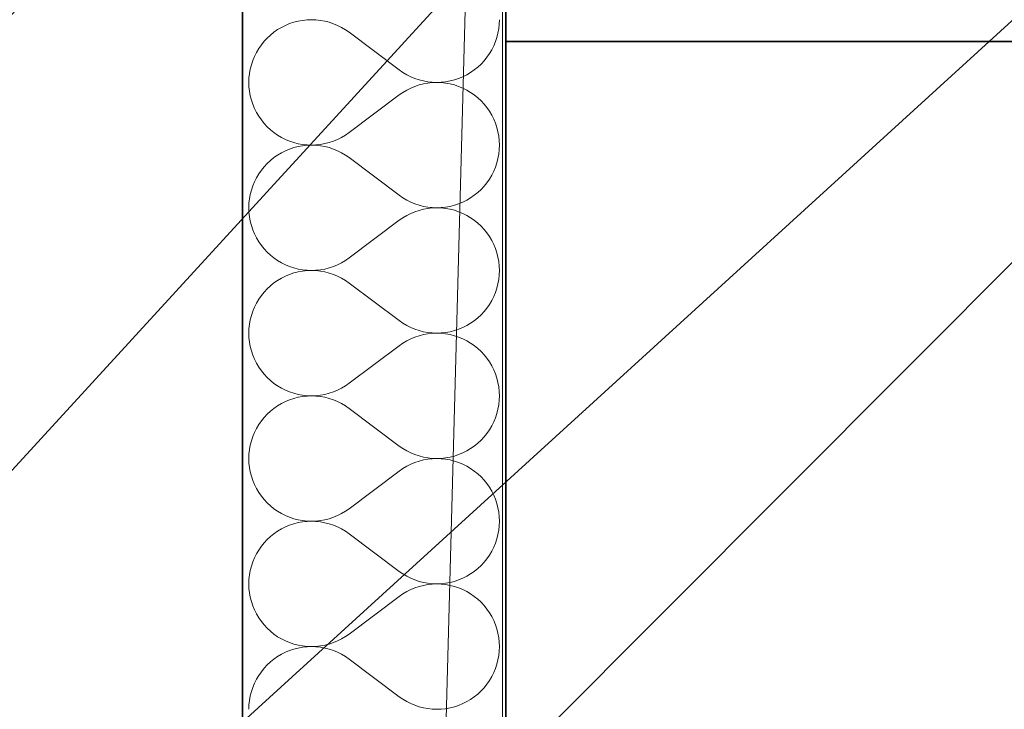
# Model space of a CAD drawing. Header units: millimetres. Extents: x -8078 to 241103, y -4319 to 602442.
# Tile 120 of 148: x 80035 to 80633, y 286162 to 286581. Entities that reach past the tile are written whole.
import ezdxf

# ---------------------------------------------------------------- set-up
doc = ezdxf.new("R2010")
doc.units = ezdxf.units.MM
doc.header["$MEASUREMENT"] = 0
for name, color, linetype in [('#podkład', 252, 'Continuous'), ('- A - ocieplenie', 7, 'Continuous'), ('FLUID-N6-150-NUM', 7, 'Continuous'), ('Konstrukcja - Stropy', 7, 'Continuous'), ('Konstrukcja - Ściany zewnętrzne', 7, 'Continuous')]:
    doc.layers.add(name, color=color, linetype=linetype)
doc.styles.add('FDBES', font='simplex.shx')
doc.dimstyles.new('FDBES', dxfattribs={"dimscale": 50, "dimtxt": 4, "dimasz": 2.5, "dimexe": 0.8, "dimexo": 2, "dimgap": 1, "dimtad": 1, "dimdsep": 46, "dimtxsty": 'FDBES', "dimcen": 2.5, "dimclrd": 4, "dimclre": 5, "dimadec": 0, "dimazin": 0, "dimtfac": 1, "dimtmove": 0, "dimatfit": 3, "dimfxl": 1, "dimarcsym": 0})

# ---------------------------------------------------------------- blocks, each defined once
blk = doc.blocks.new('UHYGFFFF')
at = {"layer": '- A - ocieplenie', "color": 252, "linetype": 'Continuous', "lineweight": 35, "ltscale": 100}
for p, q in [((19777.48, 387506.86), (19777.48, 382744.35)), ((19937.48, 382893.65), (19937.48, 387506.86))]:
    blk.add_line(p, q, dxfattribs=at)
at = {"layer": '- A - ocieplenie', "color": 252, "linetype": 'Continuous', "lineweight": 13, "ltscale": 100}
for p, q in [((19801.14, 387095.44), (19798.8, 387094.06)), ((19803.57, 387096.66), (19801.14, 387095.44)), ((19806.09, 387097.7), (19803.57, 387096.66)), ((19808.67, 387098.56), (19806.09, 387097.7)), ((19811.3, 387099.23), (19808.67, 387098.56)), ((19813.98, 387099.71), (19811.3, 387099.23)), ((19816.69, 387100), (19813.98, 387099.71)), ((19819.41, 387100.1), (19816.69, 387100)), ((19822.12, 387100), (19819.41, 387100.1)), ((19824.83, 387099.7), (19822.12, 387100)), ((19827.51, 387099.22), (19824.83, 387099.7)), ((19830.14, 387098.54), (19827.51, 387099.22)), ((19832.72, 387097.68), (19830.14, 387098.54)), ((19835.24, 387096.64), (19832.72, 387097.68)), ((19837.67, 387095.42), (19835.24, 387096.64)), ((19840.01, 387094.03), (19837.67, 387095.42)), ((19932.8, 387092), (19933.28, 387094.67)), ((19933.28, 387094.67), (19933.57, 387097.38)), ((19933.57, 387097.38), (19933.67, 387100.1)), ((19792.45, 387088.95), (19790.6, 387086.96)), ((19794.44, 387090.8), (19792.45, 387088.95)), ((19796.56, 387092.51), (19794.44, 387090.8)), ((19798.8, 387094.06), (19796.56, 387092.51)), ((19842.24, 387092.48), (19840.01, 387094.03)), ((19872.71, 387069.62), (19842.24, 387092.48)), ((19931.26, 387086.78), (19932.12, 387089.36)), ((19932.12, 387089.36), (19932.8, 387092)), ((19787.34, 387082.6), (19785.95, 387080.26)), ((19788.89, 387084.84), (19787.34, 387082.6)), ((19790.6, 387086.96), (19788.89, 387084.84)), ((19929, 387081.83), (19930.22, 387084.26)), ((19930.22, 387084.26), (19931.26, 387086.78)), ((19784.73, 387077.83), (19783.69, 387075.32)), ((19785.95, 387080.26), (19784.73, 387077.83)), ((19924.36, 387075.14), (19926.06, 387077.26)), ((19926.06, 387077.26), (19927.61, 387079.49)), ((19927.61, 387079.49), (19929, 387081.83)), ((19782.83, 387072.74), (19782.16, 387070.1)), ((19783.69, 387075.32), (19782.83, 387072.74)), ((19918.39, 387069.59), (19920.51, 387071.3)), ((19920.51, 387071.3), (19922.5, 387073.15)), ((19922.5, 387073.15), (19924.36, 387075.14)), ((19781.38, 387064.72), (19781.29, 387062)), ((19781.67, 387067.42), (19781.38, 387064.72)), ((19782.16, 387070.1), (19781.67, 387067.42)), ((19872.71, 387069.62), (19874.95, 387068.07)), ((19874.95, 387068.07), (19877.29, 387066.68)), ((19877.29, 387066.68), (19879.72, 387065.46)), ((19879.72, 387065.46), (19882.23, 387064.41)), ((19908.87, 387064.4), (19911.38, 387065.44)), ((19911.38, 387065.44), (19913.81, 387066.65)), ((19913.81, 387066.65), (19916.15, 387068.04)), ((19916.15, 387068.04), (19918.39, 387069.59)), ((19781.29, 387062), (19781.38, 387059.28)), ((19781.38, 387059.28), (19781.67, 387056.58)), ((19882.23, 387059.59), (19879.72, 387058.55)), ((19882.23, 387064.41), (19884.81, 387063.55)), ((19884.81, 387060.45), (19882.23, 387059.59)), ((19884.81, 387063.55), (19887.45, 387062.88)), ((19887.45, 387061.12), (19884.81, 387060.45)), ((19887.45, 387062.88), (19890.12, 387062.39)), ((19890.12, 387061.61), (19887.45, 387061.12)), ((19890.12, 387062.39), (19892.83, 387062.1)), ((19892.83, 387061.9), (19890.12, 387061.61)), ((19892.83, 387062.1), (19895.55, 387062)), ((19895.55, 387062), (19892.83, 387061.9)), ((19895.55, 387062), (19898.27, 387062.1)), ((19898.27, 387061.91), (19895.55, 387062)), ((19898.27, 387062.1), (19900.97, 387062.39)), ((19900.97, 387061.62), (19898.27, 387061.91)), ((19900.97, 387062.39), (19903.65, 387062.87)), ((19903.65, 387061.13), (19900.97, 387061.62)), ((19903.65, 387062.87), (19906.29, 387063.54)), ((19906.29, 387060.46), (19903.65, 387061.13)), ((19906.29, 387063.54), (19908.87, 387064.4)), ((19908.87, 387059.61), (19906.29, 387060.46)), ((19911.38, 387058.57), (19908.87, 387059.61)), ((19781.67, 387056.58), (19782.16, 387053.9)), ((19782.16, 387053.9), (19782.83, 387051.26)), ((19872.71, 387054.38), (19842.24, 387031.52)), ((19874.95, 387055.94), (19872.71, 387054.38)), ((19877.29, 387057.33), (19874.95, 387055.94)), ((19879.72, 387058.55), (19877.29, 387057.33)), ((19913.81, 387057.35), (19911.38, 387058.57)), ((19916.15, 387055.96), (19913.81, 387057.35)), ((19918.39, 387054.41), (19916.15, 387055.96)), ((19920.51, 387052.7), (19918.39, 387054.41)), ((19922.5, 387050.85), (19920.51, 387052.7)), ((19782.83, 387051.26), (19783.69, 387048.68)), ((19783.69, 387048.68), (19784.73, 387046.17)), ((19924.36, 387048.86), (19922.5, 387050.85)), ((19926.06, 387046.74), (19924.36, 387048.86)), ((19927.61, 387044.51), (19926.06, 387046.74)), ((19784.73, 387046.17), (19785.95, 387043.74)), ((19785.95, 387043.74), (19787.34, 387041.4)), ((19787.34, 387041.4), (19788.89, 387039.16)), ((19929, 387042.17), (19927.61, 387044.51)), ((19930.22, 387039.74), (19929, 387042.17)), ((19788.89, 387039.16), (19790.6, 387037.05)), ((19790.6, 387037.05), (19792.45, 387035.05)), ((19792.45, 387035.05), (19794.44, 387033.2)), ((19931.26, 387037.22), (19930.22, 387039.74)), ((19932.12, 387034.64), (19931.26, 387037.22)), ((19794.44, 387033.2), (19796.56, 387031.5)), ((19796.56, 387031.5), (19798.8, 387029.94)), ((19798.8, 387029.94), (19801.14, 387028.56)), ((19837.67, 387028.58), (19840.01, 387029.97)), ((19840.01, 387029.97), (19842.24, 387031.52)), ((19932.8, 387032.01), (19932.12, 387034.64)), ((19933.28, 387029.33), (19932.8, 387032.01)), ((19933.57, 387026.62), (19933.28, 387029.33)), ((19801.14, 387028.56), (19803.57, 387027.34)), ((19803.57, 387027.34), (19806.09, 387026.3)), ((19806.09, 387026.3), (19808.67, 387025.44)), ((19808.67, 387025.44), (19811.3, 387024.77)), ((19811.3, 387023.04), (19808.67, 387022.37)), ((19811.3, 387024.77), (19813.98, 387024.29)), ((19813.98, 387023.52), (19811.3, 387023.04)), ((19813.98, 387024.29), (19816.69, 387024)), ((19816.69, 387023.81), (19813.98, 387023.52)), ((19816.69, 387024), (19819.41, 387023.91)), ((19819.41, 387023.91), (19816.69, 387023.81)), ((19819.41, 387023.91), (19822.12, 387024)), ((19822.12, 387023.81), (19819.41, 387023.91)), ((19822.12, 387024), (19824.83, 387024.3)), ((19824.83, 387023.51), (19822.12, 387023.81)), ((19824.83, 387024.3), (19827.51, 387024.78)), ((19827.51, 387023.03), (19824.83, 387023.51)), ((19827.51, 387024.78), (19830.14, 387025.46)), ((19830.14, 387022.35), (19827.51, 387023.03)), ((19830.14, 387025.46), (19832.72, 387026.32)), ((19832.72, 387026.32), (19835.24, 387027.36)), ((19835.24, 387027.36), (19837.67, 387028.58)), ((19933.67, 387023.91), (19933.57, 387026.62)), ((19933.57, 387021.19), (19933.67, 387023.91)), ((19798.8, 387017.87), (19796.56, 387016.32)), ((19801.14, 387019.25), (19798.8, 387017.87)), ((19803.57, 387020.47), (19801.14, 387019.25)), ((19806.09, 387021.51), (19803.57, 387020.47)), ((19808.67, 387022.37), (19806.09, 387021.51)), ((19832.72, 387021.49), (19830.14, 387022.35)), ((19835.24, 387020.45), (19832.72, 387021.49)), ((19837.67, 387019.23), (19835.24, 387020.45)), ((19840.01, 387017.84), (19837.67, 387019.23)), ((19842.24, 387016.29), (19840.01, 387017.84)), ((19932.8, 387015.8), (19933.28, 387018.48)), ((19933.28, 387018.48), (19933.57, 387021.19)), ((19790.6, 387010.77), (19788.89, 387008.65)), ((19792.45, 387012.76), (19790.6, 387010.77)), ((19794.44, 387014.61), (19792.45, 387012.76)), ((19796.56, 387016.32), (19794.44, 387014.61)), ((19872.71, 386993.43), (19842.24, 387016.29)), ((19931.26, 387010.59), (19932.12, 387013.17)), ((19932.12, 387013.17), (19932.8, 387015.8)), ((19787.34, 387006.41), (19785.95, 387004.07)), ((19788.89, 387008.65), (19787.34, 387006.41)), ((19927.61, 387003.3), (19929, 387005.64)), ((19929, 387005.64), (19930.22, 387008.07)), ((19930.22, 387008.07), (19931.26, 387010.59)), ((19783.69, 386999.13), (19782.83, 386996.55)), ((19784.73, 387001.64), (19783.69, 386999.13)), ((19785.95, 387004.07), (19784.73, 387001.64)), ((19922.5, 386996.96), (19924.36, 386998.95)), ((19924.36, 386998.95), (19926.06, 387001.07)), ((19926.06, 387001.07), (19927.61, 387003.3)), ((19782.16, 386993.91), (19781.67, 386991.23)), ((19782.83, 386996.55), (19782.16, 386993.91)), ((19872.71, 386993.43), (19874.95, 386991.88)), ((19916.15, 386991.85), (19918.39, 386993.4)), ((19918.39, 386993.4), (19920.51, 386995.11)), ((19920.51, 386995.11), (19922.5, 386996.96)), ((19781.38, 386988.53), (19781.29, 386985.81)), ((19781.67, 386991.23), (19781.38, 386988.53)), ((19874.95, 386991.88), (19877.29, 386990.49)), ((19877.29, 386990.49), (19879.72, 386989.27)), ((19879.72, 386989.27), (19882.23, 386988.22)), ((19882.23, 386988.22), (19884.81, 386987.36)), ((19884.81, 386987.36), (19887.45, 386986.69)), ((19903.65, 386986.68), (19906.29, 386987.35)), ((19906.29, 386987.35), (19908.87, 386988.21)), ((19908.87, 386988.21), (19911.38, 386989.25)), ((19911.38, 386989.25), (19913.81, 386990.46)), ((19913.81, 386990.46), (19916.15, 386991.85)), ((19781.29, 386985.81), (19781.38, 386983.09)), ((19781.38, 386983.09), (19781.67, 386980.39)), ((19877.29, 386981.14), (19874.95, 386979.74)), ((19879.72, 386982.35), (19877.29, 386981.14)), ((19882.23, 386983.4), (19879.72, 386982.35)), ((19884.81, 386984.26), (19882.23, 386983.4)), ((19887.45, 386984.93), (19884.81, 386984.26)), ((19887.45, 386986.69), (19890.12, 386986.2)), ((19890.12, 386985.42), (19887.45, 386984.93)), ((19890.12, 386986.2), (19892.83, 386985.91)), ((19892.83, 386985.71), (19890.12, 386985.42)), ((19892.83, 386985.91), (19895.55, 386985.81)), ((19895.55, 386985.81), (19892.83, 386985.71)), ((19895.55, 386985.81), (19898.27, 386985.91)), ((19898.27, 386985.72), (19895.55, 386985.81)), ((19898.27, 386985.91), (19900.97, 386986.2)), ((19900.97, 386985.43), (19898.27, 386985.72)), ((19900.97, 386986.2), (19903.65, 386986.68)), ((19903.65, 386984.94), (19900.97, 386985.43)), ((19906.29, 386984.27), (19903.65, 386984.94)), ((19908.87, 386983.42), (19906.29, 386984.27)), ((19911.38, 386982.38), (19908.87, 386983.42)), ((19913.81, 386981.16), (19911.38, 386982.38)), ((19916.15, 386979.77), (19913.81, 386981.16)), ((19781.67, 386980.39), (19782.16, 386977.71)), ((19782.16, 386977.71), (19782.83, 386975.07)), ((19782.83, 386975.07), (19783.69, 386972.49)), ((19872.71, 386978.19), (19842.24, 386955.33)), ((19874.95, 386979.74), (19872.71, 386978.19)), ((19918.39, 386978.22), (19916.15, 386979.77)), ((19920.51, 386976.51), (19918.39, 386978.22)), ((19922.5, 386974.66), (19920.51, 386976.51)), ((19783.69, 386972.49), (19784.73, 386969.98)), ((19784.73, 386969.98), (19785.95, 386967.55)), ((19924.36, 386972.67), (19922.5, 386974.66)), ((19926.06, 386970.55), (19924.36, 386972.67)), ((19927.61, 386968.32), (19926.06, 386970.55)), ((19785.95, 386967.55), (19787.34, 386965.21)), ((19787.34, 386965.21), (19788.89, 386962.97)), ((19788.89, 386962.97), (19790.6, 386960.85)), ((19929, 386965.98), (19927.61, 386968.32)), ((19930.22, 386963.55), (19929, 386965.98)), ((19931.26, 386961.03), (19930.22, 386963.55)), ((19790.6, 386960.85), (19792.45, 386958.86)), ((19792.45, 386958.86), (19794.44, 386957.01)), ((19794.44, 386957.01), (19796.56, 386955.3)), ((19932.12, 386958.45), (19931.26, 386961.03)), ((19932.8, 386955.82), (19932.12, 386958.45)), ((19796.56, 386955.3), (19798.8, 386953.75)), ((19798.8, 386953.75), (19801.14, 386952.37)), ((19801.14, 386952.37), (19803.57, 386951.15)), ((19803.57, 386951.15), (19806.09, 386950.11)), ((19832.72, 386950.13), (19835.24, 386951.17)), ((19835.24, 386951.17), (19837.67, 386952.39)), ((19837.67, 386952.39), (19840.01, 386953.78)), ((19840.01, 386953.78), (19842.24, 386955.33)), ((19933.28, 386953.14), (19932.8, 386955.82)), ((19933.57, 386950.43), (19933.28, 386953.14)), ((19806.09, 386945.32), (19803.57, 386944.28)), ((19806.09, 386950.11), (19808.67, 386949.25)), ((19808.67, 386946.18), (19806.09, 386945.32)), ((19808.67, 386949.25), (19811.3, 386948.58)), ((19811.3, 386946.85), (19808.67, 386946.18)), ((19811.3, 386948.58), (19813.98, 386948.1)), ((19813.98, 386947.33), (19811.3, 386946.85)), ((19813.98, 386948.1), (19816.69, 386947.81)), ((19816.69, 386947.62), (19813.98, 386947.33)), ((19816.69, 386947.81), (19819.41, 386947.72)), ((19819.41, 386947.72), (19816.69, 386947.62)), ((19819.41, 386947.72), (19822.12, 386947.81)), ((19822.12, 386947.62), (19819.41, 386947.72)), ((19822.12, 386947.81), (19824.83, 386948.11)), ((19824.83, 386947.32), (19822.12, 386947.62)), ((19824.83, 386948.11), (19827.51, 386948.59)), ((19827.51, 386946.84), (19824.83, 386947.32)), ((19827.51, 386948.59), (19830.14, 386949.27)), ((19830.14, 386946.16), (19827.51, 386946.84)), ((19830.14, 386949.27), (19832.72, 386950.13)), ((19832.72, 386945.3), (19830.14, 386946.16)), ((19835.24, 386944.26), (19832.72, 386945.3)), ((19933.28, 386942.29), (19933.57, 386945)), ((19933.67, 386947.72), (19933.57, 386950.43)), ((19933.57, 386945), (19933.67, 386947.72)), ((19796.56, 386940.13), (19794.44, 386938.42)), ((19798.8, 386941.68), (19796.56, 386940.13)), ((19801.14, 386943.06), (19798.8, 386941.68)), ((19803.57, 386944.28), (19801.14, 386943.06)), ((19837.67, 386943.04), (19835.24, 386944.26)), ((19840.01, 386941.65), (19837.67, 386943.04)), ((19842.24, 386940.1), (19840.01, 386941.65)), ((19872.71, 386917.24), (19842.24, 386940.1)), ((19932.12, 386936.98), (19932.8, 386939.61)), ((19932.8, 386939.61), (19933.28, 386942.29)), ((19790.6, 386934.58), (19788.89, 386932.46)), ((19792.45, 386936.57), (19790.6, 386934.58)), ((19794.44, 386938.42), (19792.45, 386936.57)), ((19930.22, 386931.88), (19931.26, 386934.4)), ((19931.26, 386934.4), (19932.12, 386936.98)), ((19785.95, 386927.88), (19784.73, 386925.45)), ((19787.34, 386930.22), (19785.95, 386927.88)), ((19788.89, 386932.46), (19787.34, 386930.22)), ((19926.06, 386924.88), (19927.61, 386927.11)), ((19927.61, 386927.11), (19929, 386929.45)), ((19929, 386929.45), (19930.22, 386931.88)), ((19783.69, 386922.94), (19782.83, 386920.36)), ((19784.73, 386925.45), (19783.69, 386922.94)), ((19922.5, 386920.77), (19924.36, 386922.76)), ((19924.36, 386922.76), (19926.06, 386924.88)), ((19781.67, 386915.04), (19781.38, 386912.34)), ((19782.16, 386917.72), (19781.67, 386915.04)), ((19782.83, 386920.36), (19782.16, 386917.72)), ((19872.71, 386917.24), (19874.95, 386915.69)), ((19874.95, 386915.69), (19877.29, 386914.3)), ((19913.81, 386914.27), (19916.15, 386915.66)), ((19916.15, 386915.66), (19918.39, 386917.21)), ((19918.39, 386917.21), (19920.51, 386918.92)), ((19920.51, 386918.92), (19922.5, 386920.77)), ((19781.38, 386912.34), (19781.29, 386909.62)), ((19781.29, 386909.62), (19781.38, 386906.9)), ((19877.29, 386914.3), (19879.72, 386913.08)), ((19879.72, 386913.08), (19882.23, 386912.03)), ((19882.23, 386912.03), (19884.81, 386911.17)), ((19884.81, 386911.17), (19887.45, 386910.5)), ((19887.45, 386910.5), (19890.12, 386910.01)), ((19890.12, 386909.23), (19887.45, 386908.74)), ((19890.12, 386910.01), (19892.83, 386909.72)), ((19892.83, 386909.52), (19890.12, 386909.23)), ((19892.83, 386909.72), (19895.55, 386909.62)), ((19895.55, 386909.62), (19892.83, 386909.52)), ((19895.55, 386909.62), (19898.27, 386909.72)), ((19898.27, 386909.52), (19895.55, 386909.62)), ((19898.27, 386909.72), (19900.97, 386910)), ((19900.97, 386909.24), (19898.27, 386909.52)), ((19900.97, 386910), (19903.65, 386910.49)), ((19903.65, 386908.75), (19900.97, 386909.24)), ((19903.65, 386910.49), (19906.29, 386911.16)), ((19906.29, 386911.16), (19908.87, 386912.02)), ((19908.87, 386912.02), (19911.38, 386913.06)), ((19911.38, 386913.06), (19913.81, 386914.27)), ((19781.38, 386906.9), (19781.67, 386904.2)), ((19781.67, 386904.2), (19782.16, 386901.52)), ((19874.95, 386903.55), (19872.71, 386902)), ((19877.29, 386904.94), (19874.95, 386903.55)), ((19879.72, 386906.16), (19877.29, 386904.94)), ((19882.23, 386907.21), (19879.72, 386906.16)), ((19884.81, 386908.07), (19882.23, 386907.21)), ((19887.45, 386908.74), (19884.81, 386908.07)), ((19906.29, 386908.08), (19903.65, 386908.75)), ((19908.87, 386907.22), (19906.29, 386908.08)), ((19911.38, 386906.18), (19908.87, 386907.22)), ((19913.81, 386904.97), (19911.38, 386906.18)), ((19916.15, 386903.58), (19913.81, 386904.97)), ((19918.39, 386902.03), (19916.15, 386903.58)), ((19782.16, 386901.52), (19782.83, 386898.88)), ((19782.83, 386898.88), (19783.69, 386896.3)), ((19872.71, 386902), (19842.24, 386879.14)), ((19920.51, 386900.32), (19918.39, 386902.03)), ((19922.5, 386898.47), (19920.51, 386900.32)), ((19924.36, 386896.48), (19922.5, 386898.47)), ((19783.69, 386896.3), (19784.73, 386893.79)), ((19784.73, 386893.79), (19785.95, 386891.36)), ((19785.95, 386891.36), (19787.34, 386889.02)), ((19926.06, 386894.36), (19924.36, 386896.48)), ((19927.61, 386892.13), (19926.06, 386894.36)), ((19929, 386889.79), (19927.61, 386892.13)), ((19787.34, 386889.02), (19788.89, 386886.78)), ((19788.89, 386886.78), (19790.6, 386884.66)), ((19930.22, 386887.36), (19929, 386889.79)), ((19931.26, 386884.84), (19930.22, 386887.36)), ((19790.6, 386884.66), (19792.45, 386882.67)), ((19792.45, 386882.67), (19794.44, 386880.82)), ((19794.44, 386880.82), (19796.56, 386879.11)), ((19796.56, 386879.11), (19798.8, 386877.56)), ((19840.01, 386877.59), (19842.24, 386879.14)), ((19932.12, 386882.26), (19931.26, 386884.84)), ((19932.8, 386879.63), (19932.12, 386882.26)), ((19933.28, 386876.95), (19932.8, 386879.63)), ((19798.8, 386877.56), (19801.14, 386876.18)), ((19801.14, 386876.18), (19803.57, 386874.96)), ((19803.57, 386874.96), (19806.09, 386873.92)), ((19806.09, 386873.92), (19808.67, 386873.06)), ((19808.67, 386873.06), (19811.3, 386872.39)), ((19827.51, 386872.4), (19830.14, 386873.08)), ((19830.14, 386873.08), (19832.72, 386873.94)), ((19832.72, 386873.94), (19835.24, 386874.98)), ((19835.24, 386874.98), (19837.67, 386876.2)), ((19837.67, 386876.2), (19840.01, 386877.59)), ((19933.57, 386874.24), (19933.28, 386876.95)), ((19933.67, 386871.52), (19933.57, 386874.24)), ((19803.57, 386868.09), (19801.14, 386866.87)), ((19806.09, 386869.13), (19803.57, 386868.09)), ((19808.67, 386869.99), (19806.09, 386869.13)), ((19811.3, 386870.66), (19808.67, 386869.99)), ((19811.3, 386872.39), (19813.98, 386871.91)), ((19813.98, 386871.14), (19811.3, 386870.66)), ((19813.98, 386871.91), (19816.69, 386871.62)), ((19816.69, 386871.43), (19813.98, 386871.14)), ((19816.69, 386871.62), (19819.41, 386871.52)), ((19819.41, 386871.52), (19816.69, 386871.43)), ((19819.41, 386871.52), (19822.12, 386871.62)), ((19822.12, 386871.43), (19819.41, 386871.52)), ((19822.12, 386871.62), (19824.83, 386871.92)), ((19824.83, 386871.13), (19822.12, 386871.43)), ((19824.83, 386871.92), (19827.51, 386872.4)), ((19827.51, 386870.65), (19824.83, 386871.13)), ((19830.14, 386869.97), (19827.51, 386870.65)), ((19832.72, 386869.11), (19830.14, 386869.97)), ((19835.24, 386868.07), (19832.72, 386869.11)), ((19837.67, 386866.85), (19835.24, 386868.07)), ((19933.28, 386866.1), (19933.57, 386868.81)), ((19933.57, 386868.81), (19933.67, 386871.52)), ((19794.44, 386862.23), (19792.45, 386860.38)), ((19796.56, 386863.93), (19794.44, 386862.23)), ((19798.8, 386865.49), (19796.56, 386863.93)), ((19801.14, 386866.87), (19798.8, 386865.49)), ((19840.01, 386865.46), (19837.67, 386866.85)), ((19842.24, 386863.91), (19840.01, 386865.46)), ((19872.71, 386841.05), (19842.24, 386863.91)), ((19932.12, 386860.79), (19932.8, 386863.42)), ((19932.8, 386863.42), (19933.28, 386866.1)), ((19788.89, 386856.27), (19787.34, 386854.03)), ((19790.6, 386858.38), (19788.89, 386856.27)), ((19792.45, 386860.38), (19790.6, 386858.38)), ((19929, 386853.26), (19930.22, 386855.69)), ((19930.22, 386855.69), (19931.26, 386858.21)), ((19931.26, 386858.21), (19932.12, 386860.79)), ((19784.73, 386849.26), (19783.69, 386846.75)), ((19785.95, 386851.69), (19784.73, 386849.26)), ((19787.34, 386854.03), (19785.95, 386851.69)), ((19926.06, 386848.69), (19927.61, 386850.92)), ((19927.61, 386850.92), (19929, 386853.26)), ((19782.83, 386844.17), (19782.16, 386841.53)), ((19783.69, 386846.75), (19782.83, 386844.17)), ((19920.51, 386842.73), (19922.5, 386844.58)), ((19922.5, 386844.58), (19924.36, 386846.57)), ((19924.36, 386846.57), (19926.06, 386848.69)), ((19781.67, 386838.85), (19781.38, 386836.15)), ((19782.16, 386841.53), (19781.67, 386838.85)), ((19872.71, 386841.05), (19874.95, 386839.49)), ((19874.95, 386839.49), (19877.29, 386838.1)), ((19877.29, 386838.1), (19879.72, 386836.88)), ((19911.38, 386836.86), (19913.81, 386838.08)), ((19913.81, 386838.08), (19916.15, 386839.47)), ((19916.15, 386839.47), (19918.39, 386841.02)), ((19918.39, 386841.02), (19920.51, 386842.73)), ((19781.38, 386836.15), (19781.29, 386833.43)), ((19781.29, 386833.43), (19781.38, 386830.71)), ((19879.72, 386836.88), (19882.23, 386835.84)), ((19882.23, 386835.84), (19884.81, 386834.98)), ((19884.81, 386831.88), (19882.23, 386831.02)), ((19884.81, 386834.98), (19887.45, 386834.31)), ((19887.45, 386832.55), (19884.81, 386831.88)), ((19887.45, 386834.31), (19890.12, 386833.82)), ((19890.12, 386833.04), (19887.45, 386832.55)), ((19890.12, 386833.82), (19892.83, 386833.53)), ((19892.83, 386833.33), (19890.12, 386833.04)), ((19892.83, 386833.53), (19895.55, 386833.43)), ((19895.55, 386833.43), (19892.83, 386833.33)), ((19895.55, 386833.43), (19898.27, 386833.52)), ((19898.27, 386833.33), (19895.55, 386833.43)), ((19898.27, 386833.52), (19900.97, 386833.81)), ((19900.97, 386833.04), (19898.27, 386833.33)), ((19900.97, 386833.81), (19903.65, 386834.3)), ((19903.65, 386832.56), (19900.97, 386833.04)), ((19903.65, 386834.3), (19906.29, 386834.97)), ((19906.29, 386831.89), (19903.65, 386832.56)), ((19906.29, 386834.97), (19908.87, 386835.82)), ((19908.87, 386831.03), (19906.29, 386831.89)), ((19908.87, 386835.82), (19911.38, 386836.86)), ((19781.38, 386830.71), (19781.67, 386828.01)), ((19781.67, 386828.01), (19782.16, 386825.33)), ((19782.16, 386825.33), (19782.83, 386822.69)), ((19872.71, 386825.81), (19842.24, 386802.95)), ((19874.95, 386827.36), (19872.71, 386825.81)), ((19877.29, 386828.75), (19874.95, 386827.36)), ((19879.72, 386829.97), (19877.29, 386828.75)), ((19882.23, 386831.02), (19879.72, 386829.97)), ((19911.38, 386829.99), (19908.87, 386831.03)), ((19913.81, 386828.78), (19911.38, 386829.99)), ((19916.15, 386827.39), (19913.81, 386828.78)), ((19918.39, 386825.84), (19916.15, 386827.39)), ((19920.51, 386824.13), (19918.39, 386825.84)), ((19782.83, 386822.69), (19783.69, 386820.11)), ((19783.69, 386820.11), (19784.73, 386817.6)), ((19922.5, 386822.28), (19920.51, 386824.13)), ((19924.36, 386820.29), (19922.5, 386822.28)), ((19926.06, 386818.17), (19924.36, 386820.29)), ((19784.73, 386817.6), (19785.95, 386815.17)), ((19785.95, 386815.17), (19787.34, 386812.83)), ((19927.61, 386815.94), (19926.06, 386818.17)), ((19929, 386813.6), (19927.61, 386815.94)), ((19930.22, 386811.17), (19929, 386813.6)), ((19787.34, 386812.83), (19788.89, 386810.59)), ((19788.89, 386810.59), (19790.6, 386808.47)), ((19790.6, 386808.47), (19792.45, 386806.48)), ((19931.26, 386808.65), (19930.22, 386811.17)), ((19932.12, 386806.07), (19931.26, 386808.65)), ((19792.45, 386806.48), (19794.44, 386804.63)), ((19794.44, 386804.63), (19796.56, 386802.92)), ((19796.56, 386802.92), (19798.8, 386801.37)), ((19798.8, 386801.37), (19801.14, 386799.99)), ((19837.67, 386800.01), (19840.01, 386801.4)), ((19840.01, 386801.4), (19842.24, 386802.95)), ((19932.8, 386803.44), (19932.12, 386806.07)), ((19933.28, 386800.76), (19932.8, 386803.44)), ((19801.14, 386799.99), (19803.57, 386798.77)), ((19803.57, 386798.77), (19806.09, 386797.73)), ((19806.09, 386797.73), (19808.67, 386796.87)), ((19808.67, 386796.87), (19811.3, 386796.2)), ((19811.3, 386796.2), (19813.98, 386795.72)), ((19813.98, 386795.72), (19816.69, 386795.43)), ((19816.69, 386795.24), (19813.98, 386794.95)), ((19816.69, 386795.43), (19819.41, 386795.33)), ((19819.41, 386795.33), (19816.69, 386795.24)), ((19819.41, 386795.33), (19822.12, 386795.43)), ((19822.12, 386795.24), (19819.41, 386795.33)), ((19822.12, 386795.43), (19824.83, 386795.73)), ((19824.83, 386794.94), (19822.12, 386795.24)), ((19824.83, 386795.73), (19827.51, 386796.21)), ((19827.51, 386796.21), (19830.14, 386796.89)), ((19830.14, 386796.89), (19832.72, 386797.75)), ((19832.72, 386797.75), (19835.24, 386798.79)), ((19835.24, 386798.79), (19837.67, 386800.01)), ((19933.57, 386798.05), (19933.28, 386800.76)), ((19933.67, 386795.33), (19933.57, 386798.05)), ((19933.57, 386792.62), (19933.67, 386795.33)), ((19798.8, 386789.3), (19796.56, 386787.74)), ((19801.14, 386790.68), (19798.8, 386789.3)), ((19803.57, 386791.9), (19801.14, 386790.68)), ((19806.09, 386792.94), (19803.57, 386791.9)), ((19808.67, 386793.8), (19806.09, 386792.94)), ((19811.3, 386794.47), (19808.67, 386793.8)), ((19813.98, 386794.95), (19811.3, 386794.47)), ((19827.51, 386794.46), (19824.83, 386794.94)), ((19830.14, 386793.78), (19827.51, 386794.46)), ((19832.72, 386792.92), (19830.14, 386793.78)), ((19835.24, 386791.88), (19832.72, 386792.92)), ((19837.67, 386790.66), (19835.24, 386791.88)), ((19840.01, 386789.27), (19837.67, 386790.66)), ((19842.24, 386787.72), (19840.01, 386789.27)), ((19932.8, 386787.23), (19933.28, 386789.91)), ((19933.28, 386789.91), (19933.57, 386792.62)), ((19792.45, 386784.18), (19790.6, 386782.19)), ((19794.44, 386786.04), (19792.45, 386784.18)), ((19796.56, 386787.74), (19794.44, 386786.04)), ((19872.71, 386764.86), (19842.24, 386787.72)), ((19931.26, 386782.02), (19932.12, 386784.6)), ((19932.12, 386784.6), (19932.8, 386787.23)), ((19787.34, 386777.84), (19785.95, 386775.5)), ((19788.89, 386780.08), (19787.34, 386777.84)), ((19790.6, 386782.19), (19788.89, 386780.08)), ((19929, 386777.07), (19930.22, 386779.5)), ((19930.22, 386779.5), (19931.26, 386782.02)), ((19784.73, 386773.07), (19783.69, 386770.56)), ((19785.95, 386775.5), (19784.73, 386773.07)), ((19924.36, 386770.38), (19926.06, 386772.5)), ((19926.06, 386772.5), (19927.61, 386774.73)), ((19927.61, 386774.73), (19929, 386777.07)), ((19782.16, 386765.34), (19781.67, 386762.66)), ((19782.83, 386767.98), (19782.16, 386765.34)), ((19783.69, 386770.56), (19782.83, 386767.98)), ((19918.39, 386764.83), (19920.51, 386766.54)), ((19920.51, 386766.54), (19922.5, 386768.39)), ((19922.5, 386768.39), (19924.36, 386770.38)), ((19781.38, 386759.96), (19781.29, 386757.24)), ((19781.67, 386762.66), (19781.38, 386759.96)), ((19872.71, 386764.86), (19874.95, 386763.3)), ((19874.95, 386763.3), (19877.29, 386761.91)), ((19877.29, 386761.91), (19879.72, 386760.69)), ((19879.72, 386760.69), (19882.23, 386759.65)), ((19882.23, 386759.65), (19884.81, 386758.79)), ((19906.29, 386758.78), (19908.87, 386759.63)), ((19908.87, 386759.63), (19911.38, 386760.67)), ((19911.38, 386760.67), (19913.81, 386761.89)), ((19913.81, 386761.89), (19916.15, 386763.28)), ((19916.15, 386763.28), (19918.39, 386764.83)), ((19781.29, 386757.24), (19781.38, 386754.52)), ((19781.38, 386754.52), (19781.67, 386751.82)), ((19879.72, 386753.78), (19877.29, 386752.56)), ((19882.23, 386754.83), (19879.72, 386753.78)), ((19884.81, 386755.69), (19882.23, 386754.83)), ((19884.81, 386758.79), (19887.45, 386758.12)), ((19887.45, 386756.36), (19884.81, 386755.69)), ((19887.45, 386758.12), (19890.12, 386757.63)), ((19890.12, 386756.85), (19887.45, 386756.36)), ((19890.12, 386757.63), (19892.83, 386757.34)), ((19892.83, 386757.14), (19890.12, 386756.85)), ((19892.83, 386757.34), (19895.55, 386757.24)), ((19895.55, 386757.24), (19892.83, 386757.14)), ((19895.55, 386757.24), (19898.27, 386757.33)), ((19898.27, 386757.14), (19895.55, 386757.24)), ((19898.27, 386757.33), (19900.97, 386757.62)), ((19900.97, 386756.85), (19898.27, 386757.14)), ((19900.97, 386757.62), (19903.65, 386758.11)), ((19903.65, 386756.37), (19900.97, 386756.85)), ((19903.65, 386758.11), (19906.29, 386758.78)), ((19906.29, 386755.7), (19903.65, 386756.37)), ((19908.87, 386754.84), (19906.29, 386755.7)), ((19911.38, 386753.8), (19908.87, 386754.84)), ((19913.81, 386752.59), (19911.38, 386753.8)), ((19781.67, 386751.82), (19782.16, 386749.14)), ((19782.16, 386749.14), (19782.83, 386746.5)), ((19872.71, 386749.62), (19842.24, 386726.76)), ((19874.95, 386751.17), (19872.71, 386749.62)), ((19877.29, 386752.56), (19874.95, 386751.17)), ((19916.15, 386751.2), (19913.81, 386752.59)), ((19918.39, 386749.65), (19916.15, 386751.2)), ((19920.51, 386747.94), (19918.39, 386749.65)), ((19922.5, 386746.09), (19920.51, 386747.94)), ((19782.83, 386746.5), (19783.69, 386743.92)), ((19783.69, 386743.92), (19784.73, 386741.41)), ((19784.73, 386741.41), (19785.95, 386738.98)), ((19924.36, 386744.1), (19922.5, 386746.09)), ((19926.06, 386741.98), (19924.36, 386744.1)), ((19927.61, 386739.75), (19926.06, 386741.98)), ((19785.95, 386738.98), (19787.34, 386736.64)), ((19787.34, 386736.64), (19788.89, 386734.4)), ((19929, 386737.41), (19927.61, 386739.75)), ((19930.22, 386734.98), (19929, 386737.41)), ((19788.89, 386734.4), (19790.6, 386732.28)), ((19790.6, 386732.28), (19792.45, 386730.29)), ((19792.45, 386730.29), (19794.44, 386728.44)), ((19931.26, 386732.46), (19930.22, 386734.98)), ((19932.12, 386729.88), (19931.26, 386732.46)), ((19932.8, 386727.24), (19932.12, 386729.88)), ((19794.44, 386728.44), (19796.56, 386726.73)), ((19796.56, 386726.73), (19798.8, 386725.18)), ((19798.8, 386725.18), (19801.14, 386723.8)), ((19801.14, 386723.8), (19803.57, 386722.58)), ((19835.24, 386722.6), (19837.67, 386723.82)), ((19837.67, 386723.82), (19840.01, 386725.21)), ((19840.01, 386725.21), (19842.24, 386726.76)), ((19933.28, 386724.57), (19932.8, 386727.24)), ((19933.57, 386721.86), (19933.28, 386724.57)), ((19803.57, 386722.58), (19806.09, 386721.54)), ((19806.09, 386721.54), (19808.67, 386720.68)), ((19808.67, 386717.61), (19806.09, 386716.75)), ((19808.67, 386720.68), (19811.3, 386720.01)), ((19811.3, 386718.28), (19808.67, 386717.61)), ((19811.3, 386720.01), (19813.98, 386719.53)), ((19813.98, 386718.76), (19811.3, 386718.28)), ((19813.98, 386719.53), (19816.69, 386719.24)), ((19816.69, 386719.05), (19813.98, 386718.76)), ((19816.69, 386719.24), (19819.41, 386719.14)), ((19819.41, 386719.14), (19816.69, 386719.05)), ((19819.41, 386719.14), (19822.12, 386719.24)), ((19822.12, 386719.04), (19819.41, 386719.14)), ((19822.12, 386719.24), (19824.83, 386719.54)), ((19824.83, 386718.75), (19822.12, 386719.04)), ((19824.83, 386719.54), (19827.51, 386720.02)), ((19827.51, 386718.27), (19824.83, 386718.75)), ((19827.51, 386720.02), (19830.14, 386720.69)), ((19830.14, 386717.59), (19827.51, 386718.27)), ((19830.14, 386720.69), (19832.72, 386721.56)), ((19832.72, 386716.73), (19830.14, 386717.59)), ((19832.72, 386721.56), (19835.24, 386722.6)), ((19933.67, 386719.14), (19933.57, 386721.86)), ((19933.57, 386716.43), (19933.67, 386719.14)), ((19796.56, 386711.55), (19794.44, 386709.85)), ((19798.8, 386713.1), (19796.56, 386711.55)), ((19801.14, 386714.49), (19798.8, 386713.1)), ((19803.57, 386715.71), (19801.14, 386714.49)), ((19806.09, 386716.75), (19803.57, 386715.71)), ((19835.24, 386715.69), (19832.72, 386716.73)), ((19837.67, 386714.47), (19835.24, 386715.69)), ((19840.01, 386713.08), (19837.67, 386714.47)), ((19842.24, 386711.52), (19840.01, 386713.08)), ((19872.71, 386688.67), (19842.24, 386711.52)), ((19932.8, 386711.04), (19933.28, 386713.72)), ((19933.28, 386713.72), (19933.57, 386716.43)), ((19790.6, 386706), (19788.89, 386703.89)), ((19792.45, 386707.99), (19790.6, 386706)), ((19794.44, 386709.85), (19792.45, 386707.99)), ((19930.22, 386703.31), (19931.26, 386705.83)), ((19931.26, 386705.83), (19932.12, 386708.41)), ((19932.12, 386708.41), (19932.8, 386711.04)), ((19787.34, 386701.65), (19785.95, 386699.31)), ((19788.89, 386703.89), (19787.34, 386701.65)), ((19927.61, 386698.54), (19929, 386700.88)), ((19929, 386700.88), (19930.22, 386703.31)), ((19783.69, 386694.37), (19782.83, 386691.79)), ((19784.73, 386696.88), (19783.69, 386694.37)), ((19785.95, 386699.31), (19784.73, 386696.88)), ((19922.5, 386692.2), (19924.36, 386694.19)), ((19924.36, 386694.19), (19926.06, 386696.31)), ((19926.06, 386696.31), (19927.61, 386698.54)), ((19782.16, 386689.15), (19781.67, 386686.47)), ((19782.83, 386691.79), (19782.16, 386689.15)), ((19872.71, 386688.67), (19874.95, 386687.11)), ((19916.15, 386687.09), (19918.39, 386688.64)), ((19918.39, 386688.64), (19920.51, 386690.34)), ((19920.51, 386690.34), (19922.5, 386692.2)), ((19781.38, 386683.77), (19781.29, 386681.05)), ((19781.67, 386686.47), (19781.38, 386683.77)), ((19874.95, 386687.11), (19877.29, 386685.72)), ((19877.29, 386685.72), (19879.72, 386684.5)), ((19879.72, 386684.5), (19882.23, 386683.46)), ((19882.23, 386683.46), (19884.81, 386682.6)), ((19884.81, 386682.6), (19887.45, 386681.93)), ((19887.45, 386681.93), (19890.12, 386681.44)), ((19890.12, 386681.44), (19892.83, 386681.15)), ((19898.27, 386681.14), (19900.97, 386681.43)), ((19900.97, 386681.43), (19903.65, 386681.91)), ((19903.65, 386681.91), (19906.29, 386682.59)), ((19906.29, 386682.59), (19908.87, 386683.44)), ((19908.87, 386683.44), (19911.38, 386684.48)), ((19911.38, 386684.48), (19913.81, 386685.7)), ((19913.81, 386685.7), (19916.15, 386687.09)), ((19892.83, 386681.15), (19895.55, 386681.05)), ((19895.55, 386681.05), (19898.27, 386681.14))]:
    blk.add_line(p, q, dxfattribs=at)
at = {"color": 252, "linetype": 'Continuous', "lineweight": 35, "ltscale": 100}
blk.add_line((19937.48, 387086.86), (19937.48, 386206.86), dxfattribs=at)
at = {"layer": 'Konstrukcja - Stropy', "color": 252, "linetype": 'Continuous', "lineweight": 13, "ltscale": 100}
for p, q in [((19935.63, 390812.63), (19935.63, 382844.47)), ((19800.39, 382902.44), (19937.48, 388030.59)), ((19937.48, 382893.65), (19937.48, 388030.59))]:
    blk.add_line(p, q, dxfattribs=at)
at = {"layer": 'Konstrukcja - Ściany zewnętrzne', "color": 252, "linetype": 'Continuous', "lineweight": 35, "ltscale": 100}
for p, q in [((19937.48, 387486.86), (19937.48, 387086.86)), ((20117.48, 387086.86), (19937.48, 387086.86)), ((20167.48, 387086.86), (20117.48, 387086.86)), ((20287.48, 387086.86), (20167.48, 387086.86))]:
    blk.add_line(p, q, dxfattribs=at)
blk = doc.blocks.new('*U56325')
at = {"color": 7, "lineweight": -2}
blk.add_leader([(0, 0), (-509.46, -558.63)], dimstyle='FDBES', override={"dimscale": 37.5, "dimclrd": 7, "dimclre": 7}, dxfattribs=at)
blk = doc.blocks.new('*U56326')
at = {"color": 7, "lineweight": -2}
blk.add_leader([(0, 0), (-732.32, -798.63)], dimstyle='FDBES', override={"dimscale": 37.5, "dimclrd": 7, "dimclre": 7}, dxfattribs=at)
blk = doc.blocks.new('*U56327')
at = {"color": 7, "lineweight": -2}
blk.add_leader([(0, 0), (-1118.32, -1018.63)], dimstyle='FDBES', override={"dimscale": 37.5, "dimclrd": 7, "dimclre": 7}, dxfattribs=at)
blk = doc.blocks.new('*U56328')
at = {"color": 7, "lineweight": -2}
blk.add_leader([(0, 0), (-1245.75, -1248.63)], dimstyle='FDBES', override={"dimscale": 37.5, "dimclrd": 7, "dimclre": 7}, dxfattribs=at)

msp = doc.modelspace()

# ---------------------------------------------------------------- block references
at = {"layer": '#podkład'}
msp.add_blockref('UHYGFFFF', (60392.7, -100518.68), dxfattribs=at)
at = {"layer": 'FLUID-N6-150-NUM', "linetype": 'ByBlock', "lineweight": -2}
for name, p in [('*U56328', (80942.17, 286738.63, 1384)), ('*U56326', (80425.17, 286738.63, 1384)), ('*U56327', (80811.17, 286738.63, 1384)), ('*U56325', (80170.17, 286738.63, 1384))]:
    msp.add_blockref(name, p, dxfattribs=at)

doc.saveas('drawing.dxf')
